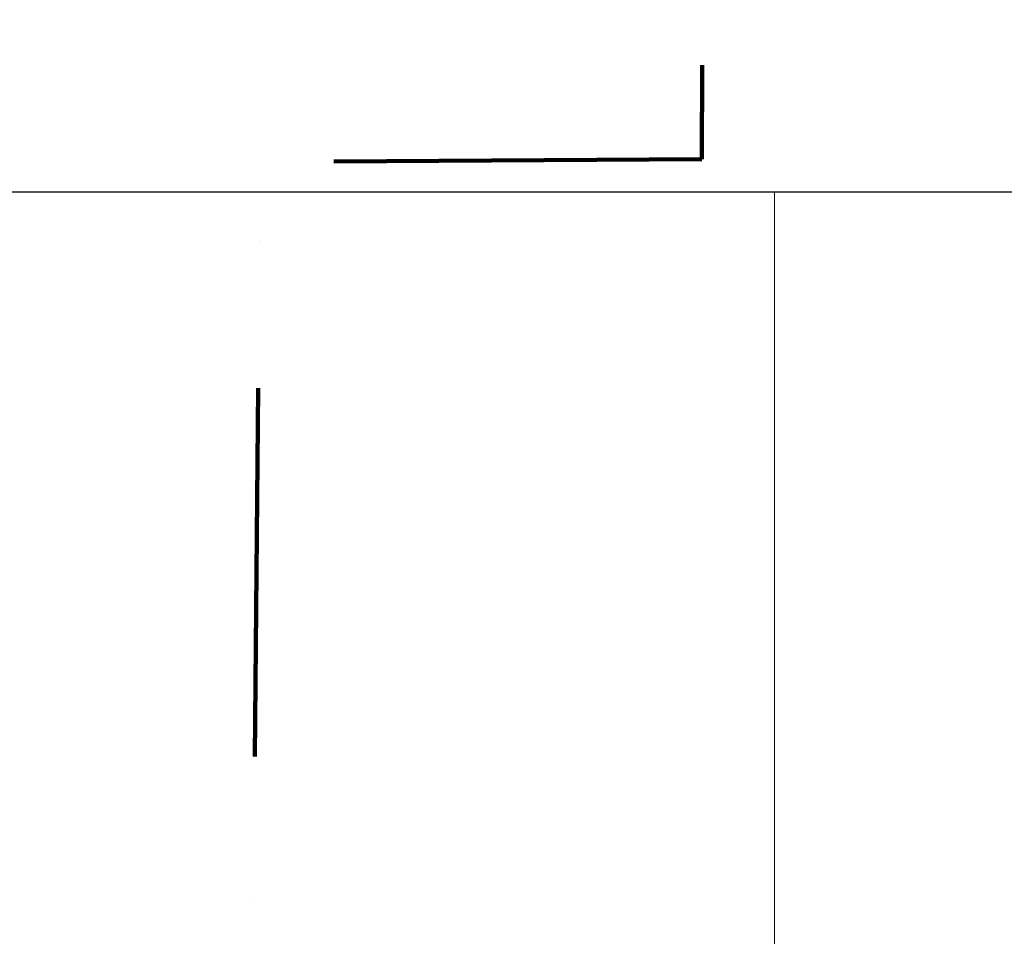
# Model space of a CAD drawing. Extents: x -350010 to -68950, y -41355 to 93095.
# Tile 45 of 256: x -188065 to -187396, y -521 to 102. Entities that reach past the tile are written whole.
import ezdxf

# ---------------------------------------------------------------- set-up
doc = ezdxf.new("R2010")
doc.units = 0
doc.header["$MEASUREMENT"] = 0
doc.linetypes.add('Kreski i kropki', pattern=[450, 250, -100, 0, -100])
for name, color, linetype, lineweight in [('INWENT KONST. DREWNIANA_Nr_Pióra__20', 1, 'Continuous', 100), ('INWENT WYMIARY_Nr_Pióra__21', 7, 'Continuous', 9), ('INWENT.ŚCIANY_Nr_Pióra__1', 7, 'Continuous', 25), ('Istniejące schody_Nr_Pióra__5', 7, 'Continuous', 13)]:
    doc.layers.add(name, color=color, linetype=linetype, lineweight=lineweight)
doc.layers.add('INWENT WYMIARY', color=7, linetype='Continuous')
doc.styles.add('GENERATED_STYLE_1', font='txt')
doc.dimstyles.new('GENERATED_STYLE__3', dxfattribs={"dimtxt": 160.000002, "dimasz": 114, "dimexe": 0.18, "dimexo": 0, "dimgap": 0.09, "dimtad": 1, "dimtih": 1, "dimtoh": 1, "dimdec": 0, "dimlfac": 0.1, "dimzin": 0, "dimdsep": 46, "dimtxsty": 'GENERATED_STYLE_1', "dimblk": 'ARROWHEAD_2', "dimblk1": 'ARROWHEAD_2', "dimblk2": 'ARROWHEAD_2', "dimcen": 0.09, "dimclrd": 7, "dimclre": 7, "dimclrt": 7, "dimazin": 0, "dimtfac": 1, "dimtdec": 4, "dimtmove": 0, "dimatfit": 3, "dimfxl": 0, "dimtolj": 1, "dimtzin": 0, "dimarcsym": 0})

# ---------------------------------------------------------------- blocks, each defined once
blk = doc.blocks.new('*D999')
at = {"layer": 'INWENT WYMIARY_Nr_Pióra__21', "linetype": 'Continuous'}
for p, q in [((-187552.38, -3114.72), (-187552.38, -2889.72)), ((-163302.38, -3114.72), (-163302.38, -2889.72)), ((-187509.08, -2927.22), (-187595.68, -3077.22)), ((-163345.68, -3077.22), (-163259.08, -2927.22)), ((-187625.73, -3002.22), (-187552.38, -3002.22)), ((-187552.38, -3002.22), (-163302.38, -3002.22)), ((-163302.38, -3002.22), (-163229.03, -3002.22))]:
    blk.add_line(p, q, dxfattribs=at)
at = {"layer": 'INWENT WYMIARY_Nr_Pióra__21', "insert": (-175657.78, -2970.22), "char_height": 160, "attachment_point": 7, "style": 'GENERATED_STYLE_1'}
blk.add_mtext('{2\xa0425}', dxfattribs=at)
blk = doc.blocks.new('ARROWHEAD_2')
at = {"color": 0, "linetype": 'Continuous', "lineweight": 0}
for p, q in [((-0.3781, -0.655), (0.3781, 0.655)), ((0, 0), (-1, 0))]:
    blk.add_line(p, q, dxfattribs=at)
blk = doc.blocks.new('*D1000')
at = {"layer": 'INWENT WYMIARY_Nr_Pióra__21', "linetype": 'Continuous'}
for p, q in [((-197252.38, -1332.9), (-197252.38, -1107.9)), ((-187552.38, -1332.9), (-187552.38, -1107.9)), ((-197209.08, -1145.4), (-197295.68, -1295.4)), ((-187595.68, -1295.4), (-187509.08, -1145.4)), ((-197325.73, -1220.4), (-197252.38, -1220.4)), ((-197252.38, -1220.4), (-187552.38, -1220.4)), ((-187552.38, -1220.4), (-187479.03, -1220.4))]:
    blk.add_line(p, q, dxfattribs=at)
at = {"layer": 'INWENT WYMIARY_Nr_Pióra__21', "insert": (-192555.98, -1188.4), "char_height": 160, "attachment_point": 7, "style": 'GENERATED_STYLE_1'}
blk.add_mtext('{970}', dxfattribs=at)

msp = doc.modelspace()

# ---------------------------------------------------------------- linework, layer by layer
at = {"layer": 'INWENT KONST. DREWNIANA_Nr_Pióra__20', "linetype": 'Kreski i kropki', "flags": 128}
for points in [[(-187590.3705, 6372.254), (-187601.7624, 6.952)], [(-187601.7624, 6.952), (-187901.9241, 5.2269)], [(-187935.5466, -3999.1419), (-187901.9241, 5.2269)]]:
    msp.add_lwpolyline(points, dxfattribs=at)
at = {"layer": 'INWENT.ŚCIANY_Nr_Pióra__1', "linetype": 'Continuous'}
msp.add_line((-188602.3803, -15.1484), (-187372.3803, -15.1484), dxfattribs=at)
at = {"layer": 'Istniejące schody_Nr_Pióra__5', "linetype": 'Continuous'}
msp.add_line((-187552.3803, -15.1484), (-187552.3803, -6465.1484), dxfattribs=at)

# ---------------------------------------------------------------- dimensions: what is measured, and where the dimension line sits
at = {"layer": 'INWENT WYMIARY', "linetype": 'Continuous'}
for base, p1, p2, picture, middle in [((-197252.3803, -1220.4039), (-197252.3803, -15.1484), (-187552.3803, -15.1484), '*D1000', (-192373.8547, -1108.4039)), ((-187552.3803, -3002.2201), (-187552.3803, -3100.7162), (-163302.3803, -15.1484), '*D999', (-175384.2267, -2890.2201))]:
    dim = msp.add_linear_dim(base=base, p1=p1, p2=p2, dimstyle='GENERATED_STYLE__3', dxfattribs=at)
    dim.commit()
    dim.dimension.update_dxf_attribs({"geometry": picture, "text_midpoint": middle})

doc.saveas('drawing.dxf')
